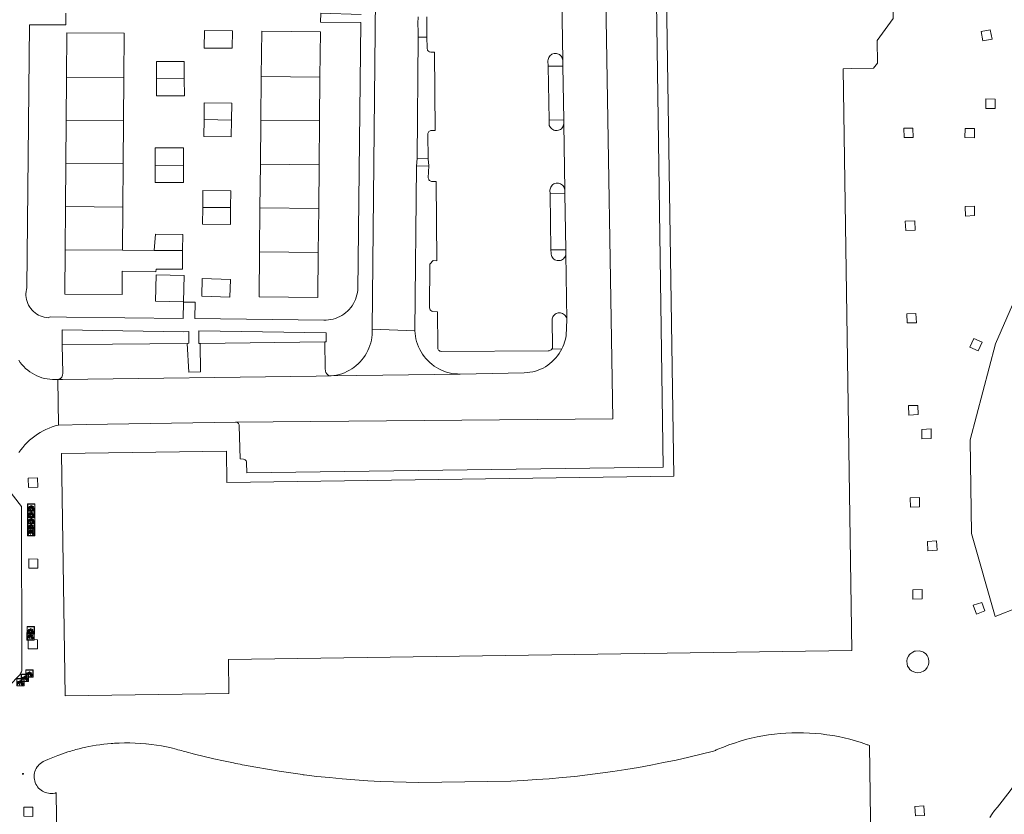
# Model space of a CAD drawing. Header units: metres. Extents: x 89888 to 94270, y 464165 to 468904.
# Tile 224 of 256: x 92244 to 92378, y 466816 to 466923. Entities that reach past the tile are written whole.
import ezdxf

# ---------------------------------------------------------------- set-up
doc = ezdxf.new("R2010")
doc.units = ezdxf.units.M
doc.layers.get('0').update_dxf_attribs({"linetype": 'CONTINUOUS'})
for name, color, linetype, lineweight in [('B_BEBOUWINGSGRENS_0', 251, 'CONTINUOUS', 13), ('B_TUSSENMUUR_0', 251, 'CONTINUOUS', 13), ('Q_FIETSENREK_0', 251, 'CONTINUOUS', 13), ('Q_PAALTJE_0', 251, 'CONTINUOUS', 13), ('T_CULTUURGRENS_0', 251, 'CONTINUOUS', 13), ('V_WEGGRENS_0', 251, 'CONTINUOUS', 13)]:
    doc.layers.add(name, color=color, linetype=linetype, lineweight=lineweight)

# ---------------------------------------------------------------- blocks, each defined once
blk = doc.blocks.new('Q_FIETSENREK')
for points in [[(-0.5, 0.5), (0.5, 0.5), (0.5, -0.5), (-0.5, -0.5)], [(-0.06, 0.15), (0.18, 0.05), (0.04, -0.09)]]:
    blk.add_lwpolyline(points, close=True)
for points in [[(-0.44, 0.46), (0.44, 0.46, -0.414214), (0.46, 0.44), (0.46, -0.44, -0.414214), (0.44, -0.46), (-0.44, -0.46, -0.414214), (-0.46, -0.44), (-0.46, 0.44), (-0.46, 0.44), (-0.46, 0.45), (-0.46, 0.45), (-0.46, 0.45), (-0.46, 0.45), (-0.46, 0.45), (-0.46, 0.45), (-0.46, 0.46), (-0.46, 0.46), (-0.46, 0.46), (-0.45, 0.46), (-0.45, 0.46), (-0.45, 0.46), (-0.45, 0.46), (-0.45, 0.46), (-0.45, 0.46), (-0.44, 0.46), (-0.44, 0.46)], [(-0.18, 0.11, 0.847256), (-0.32, -0.14)], [(-0.19, 0.08, 0.842492), (-0.3, -0.12)], [(-0.17, 0.06, 0.053288), (-0.19, 0.08)], [(-0.19, -0.13, 0.502492), (-0.15, 0.04)], [(-0.15, 0.09, 0.06236), (-0.18, 0.11)], [(-0.16, -0.16, 0.494489), (-0.12, 0.07)], [(-0.32, -0.14, 0.089606), (-0.42, -0.35)], [(-0.3, -0.16, 0.110942), (-0.37, -0.35)], [(-0.29, -0.1, 0.006942), (-0.3, -0.12)], [(-0.3, -0.16, 0.02458), (-0.28, -0.17)], [(-0.21, -0.1, 0.381614), (-0.29, -0.1)], [(-0.22, -0.14, 0.533998), (-0.28, -0.14)], [(-0.28, -0.14, 0.009682), (-0.27, -0.14)], [(-0.28, -0.17, 0.148109), (-0.2, -0.17)], [(-0.27, -0.14, 0.120201), (-0.22, -0.14)], [(-0.22, -0.14, 0.003554), (-0.22, -0.14)], [(-0.19, -0.13, 0.017985), (-0.21, -0.1)], [(-0.12, -0.35, 0.075837), (-0.2, -0.17)], [(-0.08, -0.35, 0.094234), (-0.16, -0.16)], [(0.1, -0.16, 0.385208), (0.19, -0.33)], [(0.21, -0.05, 0.224648), (0.11, -0.13)], [(0.13, -0.17, 0.376993), (0.2, -0.3)], [(0.21, -0.09, 0.20829), (0.14, -0.14)], [(0.19, -0.33, 1), (0.29, -0.06)], [(0.2, -0.3, 1), (0.28, -0.09)], [(0.29, -0.06, 0.086253), (0.24, -0.05)], [(0.28, -0.09, 0.079305), (0.24, -0.08)]]:
    blk.add_lwpolyline(points, format="xyb")
for points in [[(-0.17, 0.06), (-0.26, -0.04), (-0.24, -0.06), (-0.15, 0.04)], [(0.08, 0.22), (0, 0.25), (-0.15, 0.09)], [(-0.12, 0.07), (-0.09, 0.11), (0.02, -0.13), (0.1, -0.16)], [(0.24, -0.05), (0.23, 0.05), (0.26, 0.09), (0.3, 0.08), (0.31, 0.11), (0.19, 0.15), (0.18, 0.12), (0.23, 0.1), (0.21, 0.08), (-0.04, 0.17), (0, 0.22), (0.07, 0.19), (0.08, 0.22)], [(0.21, -0.05), (0.2, 0.03), (0.06, -0.11)], [(-0.42, -0.35), (-0.37, -0.35)], [(-0.12, -0.35), (-0.08, -0.35)], [(0.06, -0.11), (0.11, -0.13)], [(0.13, -0.17), (0.25, -0.22), (0.24, -0.08)], [(0.14, -0.14), (0.22, -0.17), (0.21, -0.09)]]:
    blk.add_lwpolyline(points)
blk = doc.blocks.new('Q_PAAL_STEEN')
for points in [[(-0.5, 0.5), (0.5, 0.5), (0.5, -0.5), (-0.5, -0.5)], [(-0.1, 0.3), (0.1, 0.3), (0.1, -0.3), (-0.1, -0.3)]]:
    blk.add_lwpolyline(points, close=True)
blk.add_lwpolyline([(-0.4, 0.5), (0.4, 0.5, -0.414214), (0.5, 0.4), (0.5, -0.4, -0.414214), (0.4, -0.5), (-0.4, -0.5, -0.414214), (-0.5, -0.4), (-0.5, 0.4), (-0.5, 0.4), (-0.5, 0.4), (-0.5, 0.4), (-0.5, 0.4), (-0.5, 0.5), (-0.5, 0.5), (-0.5, 0.5), (-0.5, 0.5), (-0.5, 0.5), (-0.5, 0.5), (-0.5, 0.5), (-0.5, 0.5), (-0.5, 0.5), (-0.4, 0.5), (-0.4, 0.5), (-0.4, 0.5), (-0.4, 0.5), (-0.4, 0.5)], format="xyb")
blk = doc.blocks.new('Q_PAALTJE')
at = {"color": 251, "true_color": 0x666666, "xscale": 0.1, "yscale": 0.1, "zscale": 0.01}
blk.add_blockref('Q_PAAL_STEEN', (0, 0), dxfattribs=at)

msp = doc.modelspace()

# ---------------------------------------------------------------- linework, layer by layer
at = {"layer": 'B_BEBOUWINGSGRENS_0'}
for p, q in [((92250.43, 466915.4), (92250.39, 466909.56)), ((92258.16, 466909.51), (92258.21, 466915.34)), ((92276.84, 466915.51), (92276.78, 466909.58)), ((92284.75, 466909.5), (92284.8, 466915.43)), ((92250.39, 466909.56), (92250.34, 466903.73)), ((92258.12, 466903.67), (92258.16, 466909.51)), ((92276.78, 466909.58), (92276.72, 466903.65)), ((92284.69, 466903.57), (92284.75, 466909.5)), ((92250.34, 466903.73), (92250.3, 466897.9)), ((92258.07, 466897.84), (92258.12, 466903.67)), ((92276.72, 466903.65), (92276.66, 466897.71)), ((92284.63, 466897.63), (92284.69, 466903.57)), ((92250.3, 466897.9), (92250.26, 466892.06)), ((92258.03, 466892), (92258.07, 466897.84)), ((92276.66, 466897.71), (92276.6, 466891.78)), ((92284.57, 466891.7), (92284.63, 466897.63)), ((92262.33, 466891.95), (92258.03, 466892)), ((92250.26, 466831.6), (92249.78, 466864.45))]:
    msp.add_line(p, q, dxfattribs=at)
for points in [[(92366.9, 466977.74), (92367.38, 466944.69), (92367.4, 466943.74), (92368.34, 466943.76), (92368.59, 466927.93), (92362.43, 466927.83), (92362.49, 466923.38), (92360.3, 466920.42), (92360.35, 466917.34), (92359.82, 466916.64), (92356.87, 466916.59), (92355.73, 466916.57), (92356.89, 466837.77)], [(92249.78, 466864.45), (92272.11, 466864.77), (92272.18, 466860.51), (92332.74, 466861.39), (92331.78, 466926.5), (92331.7, 466926.5), (92331.64, 466930.49), (92330.69, 466930.47), (92325.57, 466930.4), (92324.88, 466977)], [(92272.91, 466919.35), (92272.93, 466921.73), (92269.14, 466921.76), (92269.12, 466919.38), (92272.91, 466919.35)], [(92284.8, 466915.43), (92284.87, 466921.57), (92276.9, 466921.65), (92276.84, 466915.51)], [(92258.21, 466915.34), (92258.25, 466921.37), (92250.48, 466921.43), (92250.43, 466915.4)], [(92266.41, 466915.23), (92266.4, 466917.55), (92262.64, 466917.55), (92262.65, 466915.22)], [(92262.65, 466915.22), (92262.65, 466912.89), (92266.42, 466912.9), (92266.41, 466915.23)], [(92272.8, 466909.62), (92272.84, 466911.89), (92269.12, 466911.95), (92269.08, 466909.68)], [(92269.08, 466909.68), (92269.04, 466907.41), (92272.77, 466907.35), (92272.8, 466909.62)], [(92266.29, 466903.48), (92266.29, 466905.84), (92262.45, 466905.85), (92262.45, 466903.5)], [(92262.45, 466903.5), (92262.44, 466901.15), (92266.28, 466901.14), (92266.29, 466903.48)], [(92272.69, 466897.76), (92272.71, 466900.04), (92268.92, 466900.07), (92268.91, 466897.79)], [(92268.91, 466897.79), (92268.89, 466895.51), (92272.68, 466895.48), (92272.69, 466897.76)], [(92266.18, 466891.94), (92266.2, 466894.13), (92262.49, 466894.14), (92262.33, 466891.95)], [(92250.26, 466892.06), (92250.21, 466886.03), (92257.98, 466885.97), (92258, 466889.13), (92262.56, 466889.06), (92262.59, 466889.44), (92266.16, 466889.44), (92266.18, 466891.94)], [(92276.6, 466891.78), (92276.54, 466885.65), (92284.51, 466885.57), (92284.57, 466891.7)], [(92266.3, 466885), (92266.39, 466888.54), (92262.61, 466888.63), (92262.52, 466885.09), (92266.3, 466885)], [(92268.78, 466885.75), (92272.59, 466885.64), (92272.66, 466888.04), (92268.85, 466888.16), (92268.78, 466885.75)], [(92356.89, 466837.77), (92272.39, 466836.53), (92272.46, 466831.92), (92250.26, 466831.6)], [(92246.07, 466820.95), (92246.11, 466821.17), (92246.17, 466821.38), (92246.25, 466821.59), (92246.35, 466821.79), (92246.46, 466821.98), (92246.6, 466822.15), (92246.75, 466822.31), (92246.91, 466822.46), (92247.09, 466822.59), (92247.28, 466822.7), (92247.93, 466823), (92248.59, 466823.28), (92249.25, 466823.54), (92249.92, 466823.78), (92250.6, 466824.01), (92250.82, 466824.07), (92251.04, 466824.14), (92251.26, 466824.21), (92251.48, 466824.27), (92251.7, 466824.33), (92252.14, 466824.45), (92252.59, 466824.55), (92253.04, 466824.65), (92253.49, 466824.75), (92253.95, 466824.83), (92254.45, 466824.92), (92254.96, 466824.99), (92255.48, 466825.06), (92255.99, 466825.12), (92256.5, 466825.16), (92256.71, 466825.18), (92256.93, 466825.19), (92257.14, 466825.21), (92257.35, 466825.22), (92257.56, 466825.22), (92258.29, 466825.24), (92259.02, 466825.24), (92259.75, 466825.22), (92260.48, 466825.18), (92261.2, 466825.12), (92261.25, 466825.11), (92261.94, 466825.04), (92262.62, 466824.94), (92263.3, 466824.83), (92263.98, 466824.7), (92264.65, 466824.55), (92265.32, 466824.38), (92265.55, 466824.32), (92265.78, 466824.26), (92266.01, 466824.19), (92266.24, 466824.13), (92266.48, 466824.07), (92267.79, 466823.73), (92269.1, 466823.41), (92270.42, 466823.1), (92271.74, 466822.8), (92273.06, 466822.52), (92273.36, 466822.46), (92273.66, 466822.4), (92273.96, 466822.34), (92274.26, 466822.28), (92274.56, 466822.22), (92276.12, 466821.93), (92277.69, 466821.66), (92279.26, 466821.4), (92280.83, 466821.17), (92282.41, 466820.95), (92282.53, 466820.93), (92282.65, 466820.92), (92284.37, 466820.71), (92286.09, 466820.53), (92287.82, 466820.36), (92289.54, 466820.22), (92291.27, 466820.11), (92293.01, 466820.02), (92294.74, 466819.95), (92296.47, 466819.91), (92298.2, 466819.89), (92310.66, 466820.07), (92312.4, 466820.16), (92314.14, 466820.26), (92315.87, 466820.39), (92317.61, 466820.54), (92319.34, 466820.71), (92321.07, 466820.91), (92322.79, 466821.13), (92324.51, 466821.37), (92326.24, 466821.64), (92327.95, 466821.92), (92329.66, 466822.23), (92331.37, 466822.57), (92333.07, 466822.92), (92334.77, 466823.3), (92336.46, 466823.7), (92338.15, 466824.12), (92338.27, 466824.17), (92338.39, 466824.23), (92338.51, 466824.28), (92338.62, 466824.33), (92338.74, 466824.38), (92339.48, 466824.68), (92340.22, 466824.97), (92340.97, 466825.22), (92341.73, 466825.46), (92342.49, 466825.68), (92343.26, 466825.87), (92344.03, 466826.04), (92344.81, 466826.19), (92345.6, 466826.32), (92346.38, 466826.42), (92347.17, 466826.51), (92347.96, 466826.57), (92348.75, 466826.6), (92349.55, 466826.62), (92350.34, 466826.61), (92351.13, 466826.58), (92351.92, 466826.53), (92352.71, 466826.45), (92353.5, 466826.35), (92354.29, 466826.23), (92355.07, 466826.09), (92355.84, 466825.92), (92356.61, 466825.73), (92357.38, 466825.52), (92358.13, 466825.29), (92358.89, 466825.04)], [(92358.89, 466825.04), (92358.98, 466825), (92359.07, 466824.97), (92359.18, 466824.93), (92359.29, 466824.89), (92359.6, 466801.61)], [(92249.86, 466758.14), (92249.06, 466818.5), (92249.02, 466818.48), (92248.98, 466818.47), (92248.94, 466818.46), (92248.9, 466818.45), (92248.85, 466818.44), (92248.64, 466818.4), (92248.42, 466818.38), (92248.2, 466818.39), (92247.99, 466818.41), (92247.77, 466818.46), (92247.56, 466818.52), (92247.36, 466818.6), (92247.17, 466818.71), (92246.99, 466818.83), (92246.82, 466818.97), (92246.66, 466819.12), (92246.52, 466819.29), (92246.4, 466819.47), (92246.29, 466819.66), (92246.2, 466819.87), (92246.13, 466820.08), (92246.09, 466820.29), (92246.06, 466820.51), (92246.05, 466820.73), (92246.07, 466820.95)]]:
    msp.add_lwpolyline(points, dxfattribs=at)
at = {"layer": 'B_TUSSENMUUR_0'}
for p, q in [((92250.43, 466915.4), (92258.21, 466915.34)), ((92262.65, 466915.22), (92266.41, 466915.23)), ((92276.84, 466915.51), (92284.8, 466915.43)), ((92250.39, 466909.56), (92258.16, 466909.51)), ((92269.08, 466909.68), (92272.8, 466909.62)), ((92284.75, 466909.5), (92276.78, 466909.58)), ((92258.12, 466903.67), (92250.34, 466903.73)), ((92262.45, 466903.5), (92266.29, 466903.48)), ((92276.72, 466903.65), (92284.69, 466903.57)), ((92250.3, 466897.9), (92258.07, 466897.84)), ((92268.91, 466897.79), (92272.69, 466897.76)), ((92276.66, 466897.71), (92284.63, 466897.63)), ((92250.26, 466892.06), (92258.03, 466892)), ((92262.33, 466891.95), (92266.18, 466891.94)), ((92276.6, 466891.78), (92284.57, 466891.7))]:
    msp.add_line(p, q, dxfattribs=at)
at = {"layer": 'T_CULTUURGRENS_0'}
for p, q in [((92249.84, 466881.2), (92266.32, 466880.93)), ((92266.32, 466880.93), (92267.01, 466880.98)), ((92268.36, 466881.08), (92285.65, 466880.8)), ((92285.46, 466879.58), (92268.54, 466879.36))]:
    msp.add_line(p, q, dxfattribs=at)
for points in [[(92249.87, 466879.16), (92249.85, 466879.22), (92249.84, 466881.2)], [(92267.01, 466880.98), (92267.03, 466879.38), (92266.8, 466879.36)], [(92268.54, 466879.36), (92268.38, 466879.37), (92268.36, 466881.08)], [(92285.65, 466880.8), (92285.63, 466879.57), (92285.46, 466879.58)], [(92266.8, 466879.36), (92256.69, 466879.27), (92249.87, 466879.16)]]:
    msp.add_lwpolyline(points, dxfattribs=at)
at = {"layer": 'V_WEGGRENS_0'}
for p, q in [((92292.92, 466984.37), (92291.88, 466881.28)), ((92317.58, 466926.67), (92317.71, 466917.7)), ((92297.96, 466904.39), (92298.1, 466920.83)), ((92298.1, 466920.83), (92299.3, 466920.84)), ((92317.71, 466917.7), (92317.73, 466916.94)), ((92317.73, 466916.94), (92315.73, 466916.9)), ((92315.84, 466909.59), (92315.73, 466916.9)), ((92317.73, 466916.94), (92317.84, 466909.63)), ((92315.84, 466909.59), (92317.84, 466909.63)), ((92317.84, 466909.63), (92317.85, 466909.12)), ((92317.85, 466909.12), (92317.98, 466900.14)), ((92297.96, 466904.39), (92297.88, 466903.37)), ((92299.47, 466904.38), (92297.96, 466904.39)), ((92299.53, 466903.42), (92299.47, 466904.38)), ((92297.66, 466881.08), (92297.88, 466903.37)), ((92297.88, 466903.37), (92299.53, 466903.42)), ((92317.98, 466900.14), (92318, 466899.65)), ((92318, 466899.65), (92316, 466899.61)), ((92316, 466899.61), (92316.09, 466892.02)), ((92318, 466899.65), (92318.12, 466892.06)), ((92316.09, 466892.02), (92318.12, 466892.06)), ((92318.12, 466892.06), (92318.12, 466891.5)), ((92318.12, 466891.5), (92318.26, 466882.57)), ((92267.82, 466882.72), (92267.9, 466884.93)), ((92266.25, 466882.73), (92250.44, 466882.91)), ((92285.31, 466882.52), (92267.82, 466882.72)), ((92291.88, 466881.28), (92297.66, 466881.08)), ((92316.21, 466878.6), (92317.58, 466878.63)), ((92303.81, 466875.21), (92286.3, 466874.96)), ((92249.27, 466874.47), (92249.34, 466868.3)), ((92372.94, 466866.3), (92373.12, 466853.61)), ((92245.89, 466816.54), (92244.64, 466816.53))]:
    msp.add_line(p, q, dxfattribs=at)
for points in [[(92273.35, 466868.7), (92324.48, 466869.13), (92323.56, 466926)], [(92330.42, 466925.56), (92331.31, 466862.61), (92274.9, 466861.81), (92274.85, 466863.25), (92274.83, 466863.35), (92274.78, 466863.45), (92274.72, 466863.53), (92274.64, 466863.6), (92274.55, 466863.65), (92274.45, 466863.68), (92273.96, 466863.71), (92273.86, 466868.2), (92273.84, 466868.31), (92273.8, 466868.41), (92273.74, 466868.5), (92273.66, 466868.58), (92273.56, 466868.64), (92273.46, 466868.68), (92273.35, 466868.7)], [(92245.43, 466922.5), (92250.35, 466922.54), (92250.36, 466924.08)], [(92290.36, 466923.94), (92284.9, 466924.09), (92284.87, 466922.9), (92290.35, 466922.83)], [(92290.35, 466922.83), (92289.91, 466886.57), (92289.87, 466886.25), (92289.81, 466885.94), (92289.72, 466885.63), (92289.61, 466885.32), (92289.48, 466885.03), (92289.33, 466884.75), (92289.16, 466884.47), (92288.97, 466884.21), (92288.76, 466883.97), (92288.53, 466883.74), (92288.29, 466883.53), (92288.04, 466883.33), (92287.77, 466883.16), (92287.49, 466883), (92287.19, 466882.86), (92286.89, 466882.75), (92286.59, 466882.66), (92286.27, 466882.59), (92285.95, 466882.54), (92285.63, 466882.52), (92285.31, 466882.52)], [(92298.09, 466923.6), (92298.08, 466922.72), (92298.1, 466921.64), (92298.1, 466920.83)], [(92299.3, 466920.84), (92299.28, 466921.68), (92299.3, 466922.66), (92299.29, 466923.61)], [(92250.44, 466882.91), (92248.24, 466882.94), (92247.95, 466882.84), (92247.68, 466882.87), (92247.41, 466882.92), (92247.15, 466882.99), (92246.89, 466883.08), (92246.65, 466883.2), (92246.41, 466883.34), (92246.18, 466883.49), (92245.98, 466883.67), (92245.78, 466883.86), (92245.61, 466884.07), (92245.45, 466884.29), (92245.31, 466884.53), (92245.19, 466884.77), (92245.1, 466885.03), (92245.02, 466885.29), (92244.97, 466885.56), (92244.94, 466885.83), (92244.94, 466886.1), (92244.96, 466886.38), (92245, 466886.65), (92245.06, 466886.91), (92245.43, 466922.5)], [(92375.89, 466920.6), (92375.62, 466921.84), (92374.4, 466921.62), (92374.63, 466920.34), (92375.89, 466920.6)], [(92299.3, 466920.84), (92299.34, 466919.39), (92299.33, 466919.29), (92299.35, 466919.18), (92299.38, 466919.09), (92299.44, 466919), (92299.52, 466918.93), (92299.61, 466918.88), (92299.7, 466918.85), (92299.81, 466918.84), (92300.34, 466918.82), (92300.39, 466908.21), (92299.93, 466908.21), (92299.83, 466908.2), (92299.74, 466908.17), (92299.65, 466908.12), (92299.57, 466908.06), (92299.51, 466907.98), (92299.46, 466907.89), (92299.43, 466907.8), (92299.42, 466907.7), (92299.47, 466904.38)], [(92315.73, 466916.9), (92315.7, 466917.66), (92315.71, 466917.82), (92315.75, 466917.96), (92315.81, 466918.1), (92315.89, 466918.23), (92315.99, 466918.35), (92316.11, 466918.45), (92316.24, 466918.53), (92316.38, 466918.59), (92316.53, 466918.63), (92316.68, 466918.65), (92316.84, 466918.64), (92316.99, 466918.61), (92317.13, 466918.55), (92317.26, 466918.48), (92317.39, 466918.38), (92317.49, 466918.27), (92317.58, 466918.14), (92317.64, 466918), (92317.69, 466917.86), (92317.71, 466917.7)], [(92376.29, 466911.19), (92376.33, 466912.45), (92375.04, 466912.49), (92375.03, 466911.2), (92376.29, 466911.19)], [(92317.85, 466909.12), (92317.82, 466908.97), (92317.77, 466908.82), (92317.7, 466908.69), (92317.62, 466908.56), (92317.51, 466908.45), (92317.39, 466908.36), (92317.25, 466908.29), (92317.11, 466908.23), (92316.96, 466908.21), (92316.8, 466908.2), (92316.65, 466908.22), (92316.5, 466908.26), (92316.36, 466908.32), (92316.23, 466908.41), (92316.12, 466908.51), (92316.02, 466908.63), (92315.94, 466908.76), (92315.88, 466908.9), (92315.85, 466909.05), (92315.84, 466909.21), (92315.84, 466909.59)], [(92365.06, 466907.25), (92365.18, 466907.25), (92365.17, 466908.5), (92363.92, 466908.5), (92363.97, 466907.26), (92365.06, 466907.25)], [(92373.49, 466907.22), (92373.5, 466908.48), (92372.25, 466908.49), (92372.22, 466907.24), (92373.49, 466907.22)], [(92299.53, 466903.42), (92299.48, 466901.79), (92299.5, 466901.7), (92299.53, 466901.6), (92299.57, 466901.51), (92299.64, 466901.44), (92299.71, 466901.37), (92299.8, 466901.33), (92299.9, 466901.3), (92300, 466901.28), (92300.54, 466901.28), (92300.62, 466890.57), (92300.12, 466890.61), (92299.67, 466890.1), (92299.63, 466884.16), (92299.68, 466884.03), (92299.75, 466883.92), (92299.84, 466883.82), (92299.94, 466883.74), (92300.05, 466883.67), (92300.72, 466883.66), (92300.76, 466878.94), (92300.75, 466878.84), (92300.75, 466878.73), (92300.78, 466878.63), (92300.82, 466878.54), (92300.88, 466878.46), (92300.96, 466878.39), (92301.04, 466878.33), (92301.14, 466878.29), (92301.24, 466878.27), (92315.73, 466878.35), (92315.84, 466878.36), (92315.95, 466878.39), (92316.05, 466878.44), (92316.14, 466878.51), (92316.21, 466878.6)], [(92316, 466899.61), (92315.97, 466900.1), (92315.98, 466900.25), (92316.02, 466900.4), (92316.08, 466900.54), (92316.16, 466900.67), (92316.26, 466900.79), (92316.38, 466900.89), (92316.51, 466900.97), (92316.65, 466901.03), (92316.8, 466901.07), (92316.95, 466901.08), (92317.11, 466901.07), (92317.26, 466901.04), (92317.4, 466900.99), (92317.53, 466900.91), (92317.65, 466900.82), (92317.76, 466900.71), (92317.85, 466900.58), (92317.91, 466900.44), (92317.96, 466900.29), (92317.98, 466900.14)], [(92373.5, 466896.67), (92373.5, 466897.95), (92372.24, 466897.91), (92372.27, 466896.6), (92373.5, 466896.67)], [(92365.41, 466895.97), (92364.13, 466895.94), (92364.22, 466894.68), (92365.45, 466894.71), (92365.41, 466895.97)], [(92318.12, 466891.5), (92318.1, 466891.35), (92318.05, 466891.2), (92317.99, 466891.06), (92317.9, 466890.94), (92317.79, 466890.83), (92317.67, 466890.73), (92317.53, 466890.66), (92317.39, 466890.61), (92317.24, 466890.58), (92317.08, 466890.58), (92316.93, 466890.59), (92316.78, 466890.64), (92316.64, 466890.7), (92316.51, 466890.78), (92316.4, 466890.88), (92316.3, 466891), (92316.22, 466891.14), (92316.16, 466891.28), (92316.13, 466891.43), (92316.12, 466891.58), (92316.09, 466892.02)], [(92267.9, 466884.93), (92266.3, 466884.95), (92266.25, 466882.73)], [(92373.12, 466853.61), (92376.29, 466842.38), (92379.5, 466843.63), (92378.9, 466884.62), (92378.65, 466884.6), (92376.35, 466879.3), (92372.94, 466866.3)], [(92318.26, 466882.57), (92318.24, 466882.72), (92318.2, 466882.86), (92318.13, 466883), (92318.05, 466883.13), (92317.94, 466883.24), (92317.82, 466883.34), (92317.69, 466883.41), (92317.54, 466883.47), (92317.39, 466883.5), (92317.24, 466883.51), (92317.09, 466883.49), (92316.94, 466883.46), (92316.8, 466883.4), (92316.67, 466883.31), (92316.55, 466883.21), (92316.45, 466883.1), (92316.37, 466882.97), (92316.31, 466882.83), (92316.27, 466882.68), (92316.25, 466882.52), (92316.33, 466878.96), (92316.32, 466878.89), (92316.31, 466878.81), (92316.29, 466878.73), (92316.26, 466878.66), (92316.21, 466878.6)], [(92365.58, 466883.4), (92364.32, 466883.38), (92364.37, 466882.13), (92365.63, 466882.14), (92365.58, 466883.4)], [(92318.26, 466882.57), (92318.15, 466880.44), (92318.1, 466880.12), (92318.02, 466879.81), (92317.94, 466879.51), (92317.84, 466879.21), (92317.72, 466878.91), (92317.58, 466878.63)], [(92286.3, 466874.96), (92286.67, 466875), (92287.04, 466875.06), (92287.4, 466875.15), (92287.76, 466875.26), (92288.11, 466875.39), (92288.45, 466875.54), (92288.78, 466875.72), (92289.1, 466875.91), (92289.4, 466876.12), (92289.69, 466876.35), (92289.97, 466876.6), (92290.24, 466876.86), (92290.48, 466877.14), (92290.71, 466877.43), (92290.92, 466877.74), (92291.11, 466878.06), (92291.28, 466878.39), (92291.43, 466878.73), (92291.56, 466879.08), (92291.67, 466879.44), (92291.76, 466879.8), (92291.82, 466880.17), (92291.87, 466880.54), (92291.88, 466880.91), (92291.88, 466881.28)], [(92303.81, 466875.21), (92303.43, 466875.22), (92303.05, 466875.25), (92302.68, 466875.3), (92302.32, 466875.38), (92301.95, 466875.48), (92301.6, 466875.6), (92301.25, 466875.75), (92300.91, 466875.91), (92300.58, 466876.1), (92300.27, 466876.3), (92299.97, 466876.53), (92299.68, 466876.77), (92299.41, 466877.03), (92299.15, 466877.31), (92298.91, 466877.6), (92298.7, 466877.9), (92298.49, 466878.22), (92298.32, 466878.55), (92298.16, 466878.89), (92298.02, 466879.24), (92297.9, 466879.6), (92297.81, 466879.97), (92297.74, 466880.34), (92297.69, 466880.71), (92297.66, 466881.08)], [(92249.27, 466874.47), (92249.62, 466874.6), (92249.81, 466874.8), (92249.91, 466875.07), (92249.93, 466875.32), (92249.87, 466879.16)], [(92266.8, 466879.36), (92267.01, 466875.46), (92268.61, 466875.49), (92268.54, 466879.36)], [(92285.46, 466879.58), (92285.51, 466875.97), (92285.53, 466875.62), (92285.59, 466875.44), (92285.74, 466875.22), (92285.86, 466875.09), (92285.96, 466875.03), (92286.3, 466874.96)], [(92373.43, 466880.02), (92372.89, 466878.84), (92374.02, 466878.34), (92374.55, 466879.52), (92373.43, 466880.02)], [(92317.58, 466878.63), (92317.4, 466878.3), (92317.21, 466877.99), (92316.99, 466877.69), (92316.76, 466877.4), (92316.51, 466877.13), (92316.24, 466876.87), (92315.96, 466876.63), (92315.67, 466876.41), (92315.36, 466876.21), (92315.04, 466876.03), (92314.7, 466875.86), (92314.36, 466875.72), (92314.01, 466875.6), (92313.65, 466875.51), (92312.47, 466875.38), (92303.81, 466875.21)], [(92249.27, 466874.47), (92248.55, 466874.49), (92248.19, 466874.51), (92247.83, 466874.56), (92247.47, 466874.63), (92247.11, 466874.72), (92246.77, 466874.84), (92246.43, 466874.98), (92246.1, 466875.14), (92245.78, 466875.32), (92245.47, 466875.52), (92245.18, 466875.73), (92244.9, 466875.97), (92244.64, 466876.23), (92244.4, 466876.5), (92244.17, 466876.79), (92243.96, 466877.09)], [(92286.3, 466874.96), (92284.3, 466874.92), (92249.88, 466874.45), (92249.27, 466874.47)], [(92365.83, 466870.94), (92364.55, 466870.93), (92364.6, 466869.66), (92365.86, 466869.71), (92365.83, 466870.94)], [(92243.99, 466864.57), (92244.24, 466864.93), (92244.52, 466865.28), (92244.81, 466865.62), (92245.12, 466865.94), (92245.44, 466866.25), (92245.78, 466866.54), (92246.13, 466866.81), (92246.49, 466867.07), (92246.87, 466867.3), (92247.26, 466867.52), (92247.66, 466867.72), (92248.07, 466867.89), (92248.48, 466868.05), (92248.91, 466868.18), (92249.34, 466868.3)], [(92249.34, 466868.3), (92253.09, 466868.37), (92273.35, 466868.7)], [(92367.62, 466866.49), (92367.64, 466867.77), (92366.35, 466867.72), (92366.38, 466866.44), (92367.62, 466866.49)], [(92246.54, 466859.89), (92246.5, 466861.14), (92245.25, 466861.11), (92245.29, 466859.86), (92246.54, 466859.89)], [(92242.51, 466859.67), (92244.32, 466857.25), (92244.38, 466835.15), (92244.37, 466835), (92244.33, 466834.85), (92244.27, 466834.71), (92244.2, 466834.58), (92244.1, 466834.46), (92242.69, 466832.98), (92242.59, 466832.88), (92242.52, 466832.76), (92242.46, 466832.64), (92242.42, 466832.51), (92242.4, 466832.38)], [(92366.04, 466858.5), (92364.77, 466858.46), (92364.82, 466857.19), (92366.07, 466857.23), (92366.04, 466858.5)], [(92368.46, 466851.35), (92368.37, 466852.61), (92367.12, 466852.54), (92367.18, 466851.28), (92368.46, 466851.35)], [(92246.55, 466850.13), (92245.33, 466850.16), (92245.32, 466848.92), (92246.54, 466848.89), (92246.55, 466850.13)], [(92366.41, 466846.03), (92365.14, 466845.99), (92365.15, 466844.71), (92366.43, 466844.76), (92366.41, 466846.03)], [(92374.93, 466843.11), (92374.52, 466844.28), (92373.35, 466843.89), (92373.77, 466842.67), (92374.93, 466843.11)], [(92245.24, 466839.24), (92245.24, 466838), (92246.49, 466837.98), (92246.5, 466839.22), (92245.24, 466839.24)], [(92366.5, 466837.57), (92365.99, 466837.72), (92365.52, 466837.67), (92365.36, 466837.65), (92365.16, 466837.55), (92364.88, 466837.35), (92364.72, 466837.2), (92364.55, 466836.98), (92364.4, 466836.68), (92364.34, 466836.3), (92364.37, 466835.95), (92364.41, 466835.64), (92364.59, 466835.39), (92364.75, 466835.17), (92364.98, 466835.01), (92365.27, 466834.87), (92365.56, 466834.79), (92365.84, 466834.74), (92366.14, 466834.79), (92366.37, 466834.86), (92366.61, 466834.97), (92366.85, 466835.15), (92367.11, 466835.46), (92367.24, 466835.72), (92367.31, 466836.02), (92367.32, 466836.36), (92367.21, 466836.79), (92367.09, 466837.08), (92366.9, 466837.31), (92366.61, 466837.53), (92366.5, 466837.57)], [(92379.92, 466835.47), (92379.72, 466822.59), (92379.71, 466822.21), (92379.67, 466821.84), (92379.6, 466821.47), (92379.52, 466821.1), (92379.42, 466820.74), (92379.29, 466820.39), (92379.15, 466820.04), (92378.98, 466819.7), (92378.79, 466819.38), (92378.59, 466819.06), (92378.36, 466818.76), (92376.61, 466816.53), (92376.24, 466816.08), (92375.9, 466815.61), (92375.57, 466815.13)], [(92244.64, 466816.53), (92244.64, 466815.3), (92245.89, 466815.27), (92245.89, 466816.54)], [(92365.4, 466816.61), (92365.53, 466815.35), (92366.73, 466815.41), (92366.66, 466816.72), (92365.4, 466816.61)]]:
    msp.add_lwpolyline(points, dxfattribs=at)

# ---------------------------------------------------------------- block references
at = {"layer": 'Q_FIETSENREK_0'}
for p in [(92245.67, 466857.14), (92245.66, 466856.28), (92245.64, 466854.57), (92245.67, 466855.43), (92245.66, 466853.81), (92245.58, 466839.68), (92245.59, 466840.49), (92245.41, 466834.64), (92244.19, 466833.45), (92244.8, 466834.04)]:
    msp.add_blockref('Q_FIETSENREK', p, dxfattribs=at)
at = {"layer": 'Q_PAALTJE_0', "rotation": 3}
msp.add_blockref('Q_PAALTJE', (92244.55, 466821.03), dxfattribs=at)

doc.saveas('drawing.dxf')
